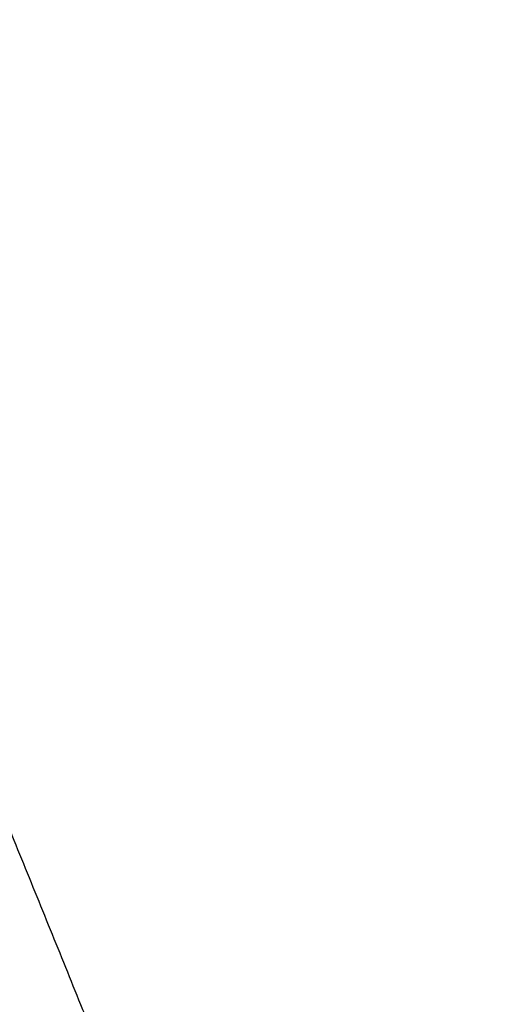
# Model space of a CAD drawing. Header units: millimetres. Extents: x -516 to 517, y -558 to 558.
# Tile 198 of 256: x 497.309 to 498.06, y -495.724 to -494.213. Entities that reach past the tile are written whole.
import ezdxf

# ---------------------------------------------------------------- set-up
doc = ezdxf.new("R2010")
doc.units = ezdxf.units.MM
doc.layers.add('Tressé - Pouf', color=7, linetype='Continuous', true_color=0x000000)

msp = doc.modelspace()

# ---------------------------------------------------------------- linework, layer by layer
at = {"layer": 'Tressé - Pouf', "color": 18, "lineweight": -3, "true_color": 0x000000}
for points, knots in [([(499.3755, -497.0347), (499.3756, -496.9727), (499.3757, -496.9106), (499.4275, -496.718), (499.4792, -496.5254), (499.5084, -496.3226), (499.5376, -496.1199), (499.5443, -495.917), (499.551, -495.7141), (499.5347, -495.4866), (499.5183, -495.259), (499.4827, -495.0441), (499.447, -494.8291), (499.3871, -494.5902), (499.3271, -494.3513), (499.2505, -494.1193), (499.1738, -493.8872), (499.0703, -493.6309), (498.9668, -493.3745), (498.8556, -493.1383), (498.7444, -492.9021), (498.6069, -492.6439), (498.4695, -492.3857), (498.1678, -491.8947), (497.8662, -491.4036), (497.6514, -491.2544), (497.4365, -491.1052), (497.3047, -490.7655), (497.1729, -490.4258), (496.7612, -489.8948), (496.3496, -489.3638), (496.6123, -488.8574), (496.875, -488.3511), (497.1665, -487.6987), (497.458, -487.0464), (497.5334, -486.4556), (497.6089, -485.8647), (498.196, -485.2952), (498.7832, -484.7256), (498.3783, -484.3893), (497.9734, -484.053), (498.535, -483.6951), (499.0967, -483.3372), (498.7521, -482.6726), (498.4075, -482.0081), (498.9771, -481.2748), (499.5466, -480.5415), (499.0624, -480.1699), (498.5781, -479.7983), (498.752, -479.4346), (498.9258, -479.0708)], [0, 0, 0, 1, 1, 2, 2, 3, 3, 4, 4, 5, 5, 6, 6, 7, 7, 8, 8, 9, 9, 10, 10, 11, 11, 12, 12, 13, 13, 14, 14, 15, 15, 16, 16, 17, 17, 18, 18, 19, 19, 20, 20, 21, 21, 22, 22, 23, 23, 24, 24, 25, 25, 25]), ([(497.2507, -499.6738), (497.34, -499.5557), (497.4292, -499.4375), (497.4205, -499.3645), (497.4119, -499.2915), (497.4917, -499.1082), (497.5715, -498.9248), (497.6443, -498.7305), (497.717, -498.5361), (497.7529, -498.2935), (497.7888, -498.0508), (497.9061, -497.7917), (498.0234, -497.5327), (498.0146, -497.2161), (498.0059, -496.8994), (497.9148, -496.5245), (497.8237, -496.1497), (497.6233, -495.962), (497.4229, -495.7744), (497.2961, -495.462), (497.1694, -495.1497), (497.1084, -494.6427), (497.0474, -494.1357), (496.6754, -493.8713), (496.3035, -493.6069), (495.9739, -493.1456), (495.6443, -492.6843), (495.381, -492.0807), (495.1177, -491.4771), (495.4651, -491.2517), (495.8125, -491.0264), (495.1843, -490.9442), (494.5562, -490.8621), (494.7336, -490.5732), (494.9111, -490.2844), (494.3997, -490.2133), (493.8882, -490.1421), (493.8289, -489.7382), (493.7695, -489.3342), (493.4453, -489.4081), (493.1211, -489.4819), (492.748, -489.1519), (492.375, -488.8218), (492.4518, -488.2969), (492.5286, -487.772)], [0, 0, 0, 1, 1, 2, 2, 3, 3, 4, 4, 5, 5, 6, 6, 7, 7, 8, 8, 9, 9, 10, 10, 11, 11, 12, 12, 13, 13, 14, 14, 15, 15, 16, 16, 17, 17, 18, 18, 19, 19, 20, 20, 21, 21, 21.7536, 21.7536, 21.7536])]:
    msp.add_open_spline(points, degree=2, knots=knots, dxfattribs=at)

doc.saveas('drawing.dxf')
